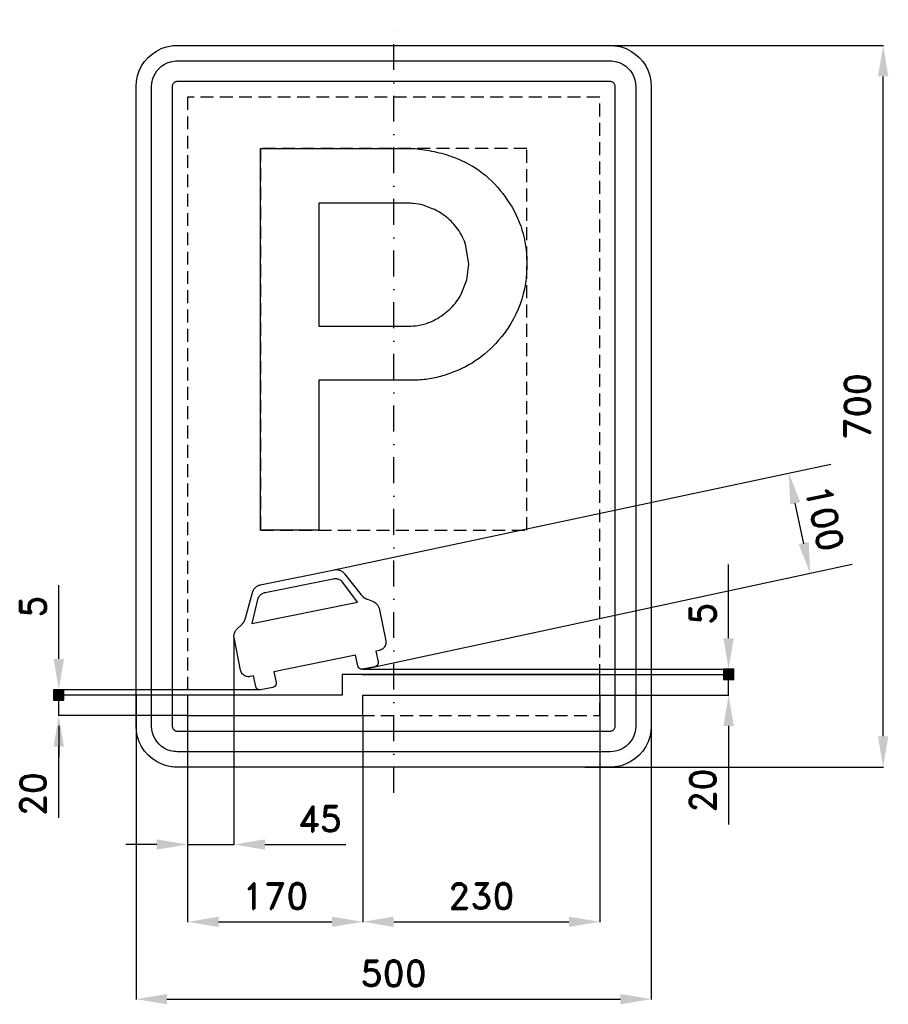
# Model space of a CAD drawing. Header units: millimetres. Extents: x -363 to 480, y -580 to 375.
import ezdxf

# ---------------------------------------------------------------- set-up
doc = ezdxf.new("R2010")
doc.units = ezdxf.units.MM
doc.header["$LTSCALE"] = 5
doc.linetypes.add('ČERCHOVANÁX2', pattern=[2, 1, -0.5, 0, -0.5])
doc.linetypes.add('ČÁRKOVANÁX2', pattern=[1.5, 1, -0.5])
doc.layers.add('Kóty', color=2, linetype='Continuous')
doc.layers.add('Značka', color=7, linetype='Continuous')
doc.styles.get("Standard").update_dxf_attribs({"font": 'romand.shx', "height": 25})
doc.dimstyles.get("Standard").update_dxf_attribs({"dimtxt": 25, "dimasz": 30, "dimexe": 0.18, "dimexo": 0.0625, "dimgap": 12.5, "dimtad": 1, "dimdec": 0, "dimzin": 0, "dimdsep": 46, "dimtxsty": 'Standard', "dimcen": 0.09, "dimadec": 0, "dimazin": 0, "dimtfac": 1, "dimtdec": 0, "dimtofl": 0, "dimtmove": 0, "dimatfit": 3, "dimfxl": 1, "dimtolj": 1, "dimtzin": 0, "dimarcsym": 0})

# ---------------------------------------------------------------- blocks, each defined once
blk = doc.blocks.new('*D0')
at = {"layer": 'Defpoints', "color": 0, "transparency": 16777216}
for p in [(-250, -280), (250, -277.24), (250, -575)]:
    blk.add_point(p, dxfattribs=at)
at = {"layer": 'Kóty', "color": 0, "lineweight": -2, "transparency": 16777216}
for p, q in [((-250, -280.06), (-250, -575.18)), ((250, -277.3), (250, -575.18)), ((-220, -575), (220, -575))]:
    blk.add_line(p, q, dxfattribs=at)
at = {"layer": 'Kóty', "color": 0, "transparency": 16777216}
for points in [[(-220, -570), (-220, -580), (-250, -575)], [(220, -570), (220, -580), (250, -575)]]:
    blk.add_solid(points, dxfattribs=at)
at = {"layer": 'Kóty', "color": 0, "transparency": 16777216, "insert": (0, -550), "char_height": 25, "attachment_point": 5}
blk.add_mtext('\\A1;500', dxfattribs=at)
blk = doc.blocks.new('*D1')
at = {"layer": 'Defpoints', "color": 0, "transparency": 16777216}
for p in [(-199.96, -300.0625), (-29.96, -300), (-29.96, -500)]:
    blk.add_point(p, dxfattribs=at)
at = {"layer": 'Kóty', "color": 0, "lineweight": -2, "transparency": 16777216}
for p, q in [((-199.96, -300.125), (-199.96, -500.18)), ((-29.96, -300.0625), (-29.96, -500.18)), ((-169.96, -500), (-59.96, -500))]:
    blk.add_line(p, q, dxfattribs=at)
at = {"layer": 'Kóty', "color": 0, "transparency": 16777216}
for points in [[(-169.96, -495), (-169.96, -505), (-199.96, -500)], [(-59.96, -495), (-59.96, -505), (-29.96, -500)]]:
    blk.add_solid(points, dxfattribs=at)
at = {"layer": 'Kóty', "color": 0, "transparency": 16777216, "insert": (-114.96, -475), "char_height": 25, "attachment_point": 5}
blk.add_mtext('\\A1;170', dxfattribs=at)
blk = doc.blocks.new('*D2')
at = {"layer": 'Defpoints', "color": 0, "transparency": 16777216}
for p in [(200.04, -280), (-29.96, -300.0625), (200.04, -500)]:
    blk.add_point(p, dxfattribs=at)
at = {"layer": 'Kóty', "color": 0, "lineweight": -2, "transparency": 16777216}
for p, q in [((200.04, -280.0625), (200.04, -500.18)), ((-29.96, -300.125), (-29.96, -500.18)), ((0.04, -500), (170.04, -500))]:
    blk.add_line(p, q, dxfattribs=at)
at = {"layer": 'Kóty', "color": 0, "transparency": 16777216}
for points in [[(0.04, -495), (0.04, -505), (-29.96, -500)], [(170.04, -495), (170.04, -505), (200.04, -500)]]:
    blk.add_solid(points, dxfattribs=at)
at = {"layer": 'Kóty', "color": 0, "transparency": 16777216, "insert": (85.04, -475), "char_height": 25, "attachment_point": 5}
blk.add_mtext('\\A1;230', dxfattribs=at)
blk = doc.blocks.new('*D3')
at = {"layer": 'Defpoints', "color": 0, "transparency": 16777216}
for p in [(186.43, 350), (475, 350), (185.38, -350)]:
    blk.add_point(p, dxfattribs=at)
at = {"layer": 'Kóty', "color": 0, "lineweight": -2, "transparency": 16777216}
for p, q in [((186.5, 350), (475.18, 350)), ((475, -320), (475, 320)), ((185.44, -350), (475.18, -350))]:
    blk.add_line(p, q, dxfattribs=at)
at = {"layer": 'Kóty', "color": 0, "transparency": 16777216}
for points in [[(470, 320), (480, 320), (475, 350)], [(470, -320), (480, -320), (475, -350)]]:
    blk.add_solid(points, dxfattribs=at)
at = {"layer": 'Kóty', "color": 0, "transparency": 16777216, "insert": (450, 0), "char_height": 25, "attachment_point": 5, "rotation": 90}
blk.add_mtext('\\A1;700', dxfattribs=at)

msp = doc.modelspace()

# ---------------------------------------------------------------- hatches: boundary and pattern name
at = {"layer": 'Kóty'}
h = msp.add_hatch(color=256, dxfattribs=at)
h.dxf.hatch_style = 1
h.paths.add_polyline_path([(320.18, -265), (330.18, -265), (330.18, -255), (320.18, -255)])
h = msp.add_hatch(color=256, dxfattribs=at)
h.dxf.hatch_style = 1
h.paths.add_polyline_path([(-330, -285), (-320, -285), (-320, -275), (-330, -275)])

# ---------------------------------------------------------------- linework, layer by layer
for p, q in [((-59.31, -158.86), (424.15, -56.09)), ((398.02, -133.22), (389.7, -94.09)), ((-24.56, -253.86), (444.97, -153.17)), ((325, -224.99), (325, -153.33)), ((-325, -245), (-325, -173.33)), ((-154.97, -224.36), (-154.97, -425.18)), ((-30.11, -254.99), (325.18, -254.99)), ((-30.44, -260), (325.18, -260)), ((200.06, -260), (325.18, -260)), ((-129.76, -275), (-325.18, -275)), ((-200.03, -280), (-325.18, -280)), ((-200.06, -280), (-325.18, -280)), ((-130.21, -280), (-325.18, -280)), ((200.06, -280), (325.18, -280)), ((-200.03, -300), (-325.18, -300)), ((-199.96, -300.06), (-199.96, -425.18)), ((-325, -310), (-325, -340)), ((-325, -310), (-325, -340)), ((325, -310), (325, -405.48)), ((-325, -399.16), (-325, -330)), ((-229.96, -425), (-259.96, -425)), ((-124.97, -425), (-46.34, -425))]:
    msp.add_line(p, q, dxfattribs=at)
for points in [[(320.18, -265), (330.18, -265), (330.18, -255), (320.18, -255)], [(-330, -285), (-320, -285), (-320, -275), (-330, -275)]]:
    msp.add_lwpolyline(points, close=True, dxfattribs=at)
for points in [[(320.18, -255), (330.18, -265)], [(330.18, -255), (320.18, -265)], [(325, -280), (325, -254.99)], [(-330, -275), (-320, -285)], [(-320, -275), (-330, -285)], [(-325, -300), (-325, -275)], [(-199.96, -425), (-154.97, -425)]]:
    msp.add_lwpolyline(points, dxfattribs=at)
for points in [[(394.59, -93.05), (384.81, -95.13), (383.47, -64.75)], [(402.78, -131.54), (392.99, -133.62), (404.12, -161.93)], [(320, -224.99), (330, -224.99), (325, -254.99)], [(-330, -245), (-320, -245), (-325, -275)], [(320, -310), (330, -310), (325, -280)], [(-330, -330), (-320, -330), (-325, -300)], [(-229.96, -420), (-229.96, -430), (-199.96, -425)], [(-124.97, -420), (-124.97, -430), (-154.97, -425)]]:
    msp.add_solid(points, dxfattribs=at)
at = {"layer": 'Značka', "color": 6, "linetype": 'ČERCHOVANÁX2', "ltscale": 5}
msp.add_lwpolyline([(0, -375), (0, 375)], dxfattribs=at)
at = {"layer": 'Značka', "color": 5}
for points in [[(-210, -350), (-210.2, -350), (-210.3, -350, -0.032172), (-215.5, -349.64), (-220.6, -348.58), (-225.5, -346.92), (-230.1, -344.59), (-234.4, -341.71), (-238.3, -338.28), (-241.7, -334.4), (-244.6, -330.09), (-246.9, -325.46), (-248.6, -320.55), (-249.7, -315.48), (-250, -310.31), (-250, -310.16), (-250, -310), (-250, 310), (-250, 310.16), (-250, 310.31), (-249.6, 315.48), (-248.6, 320.56), (-246.9, 325.46), (-244.6, 330.09), (-241.7, 334.4), (-238.3, 338.28), (-234.4, 341.72), (-230.1, 344.59), (-225.5, 346.91), (-220.6, 348.58), (-215.5, 349.65, -0.036731), (-210.3, 350), (-210.2, 350), (-210, 350), (210, 350), (210.2, 350), (210.3, 350, -0.032172), (215.5, 349.64), (220.6, 348.58), (225.5, 346.92), (230.1, 344.59), (234.4, 341.71), (238.3, 338.28), (241.7, 334.4), (244.6, 330.09), (246.9, 325.46), (248.6, 320.56), (249.7, 315.48), (250, 310.31), (250, 310.16), (250, 310), (250, -310), (250, -310.16), (250, -310.31), (249.6, -315.48), (248.6, -320.55), (246.9, -325.46), (244.6, -330.09), (241.7, -334.4), (238.3, -338.28), (234.4, -341.72), (230.1, -344.59), (225.5, -346.91), (220.6, -348.58), (215.5, -349.65, -0.036734), (210.3, -350), (210.2, -350), (210, -350), (-210, -350)], [(-210, -335), (-210.1, -335), (-210.2, -335, -0.03216), (-213.4, -334.77), (-216.6, -334.11), (-219.7, -333.08), (-222.6, -331.62), (-225.3, -329.82), (-227.7, -327.68), (-229.8, -325.25), (-231.6, -322.56), (-233.1, -319.66), (-234.1, -316.6), (-234.8, -313.42), (-235, -310.2), (-235, -310.1), (-235, -310), (-235, 310), (-235, 310.1), (-235, 310.2), (-234.8, 313.42), (-234.1, 316.6), (-233.1, 319.67), (-231.6, 322.56), (-229.8, 325.25), (-227.7, 327.68), (-225.3, 329.82), (-222.6, 331.62), (-219.7, 333.07), (-216.6, 334.11), (-213.4, 334.78, -0.036729), (-210.2, 335), (-210.1, 335), (-210, 335), (210, 335), (210.1, 335), (210.2, 335, -0.032179), (213.4, 334.77), (216.6, 334.11), (219.7, 333.08), (222.6, 331.62), (225.3, 329.82), (227.7, 327.68), (229.8, 325.25), (231.6, 322.56), (233.1, 319.66), (234.1, 316.6), (234.8, 313.42), (235, 310.2), (235, 310.1), (235, 310), (235, -310), (235, -310.1), (235, -310.2), (234.8, -313.42), (234.1, -316.6), (233.1, -319.66), (231.6, -322.56), (229.8, -325.25), (227.7, -327.68), (225.3, -329.82), (222.6, -331.62), (219.7, -333.07), (216.6, -334.11), (213.4, -334.78), (210.2, -335), (210.1, -335), (210, -335), (-210, -335)], [(-129.2, -119.96), (-129.2, 250.04), (20.5, 250.04), (22.7, 249.75), (24.9, 249.46, -0.025352), (43.9, 246.01, -0.042933), (62.2, 240.02, -0.079585), (89.4, 223.72, -0.076468), (110.5, 199.74, -0.076859), (124.5, 171.21, -0.075733), (129.2, 139.77, -0.094034), (122.6, 99.09, -0.098373), (101.5, 63.84, -0.073282), (79.2, 43.99, -0.067707), (52.4, 31.12, -0.034206), (38.4, 27.28, -0.037868), (24.1, 25.49), (21.7, 25.38), (19.3, 25.3), (-72.5, 25.3), (-72.5, -119.96), (-129.2, -119.96)], [(-72.5, 196.89), (-72.5, 77.87), (15.1, 77.87), (16.8, 77.88), (18.6, 77.91, 0.067133), (30.9, 80.1, 0.057706), (42.4, 85.31, 0.071726), (55.7, 95.4, 0.074531), (65.5, 108.78), (71.1, 122.78), (72.8, 137.84), (70.1, 155.79, 0.083736), (62.1, 171.92, 0.073336), (51.3, 183.45, 0.066067), (37.8, 191.65), (28.7, 195.04, 0.049248), (19.2, 196.7), (17.7, 196.81), (16.3, 196.89), (-72.5, 196.89)], [(-57.31, -158.45), (-56.46, -158.41), (-55.61, -158.39), (-54.87, -158.42), (-54.14, -158.51), (-53.33, -158.68), (-52.55, -158.93), (-51.74, -159.24), (-50.97, -159.63), (-50.3, -160.01), (-49.67, -160.46), (-49.05, -160.97), (-48.49, -161.53), (-48.08, -161.99), (-47.68, -162.46), (-31.71, -182.99), (-29.77, -184.88), (-29.47, -185.09), (-29.17, -185.3), (-28.82, -185.53), (-28.47, -185.76), (-28.13, -185.95), (-27.8, -186.13), (-27.48, -186.3), (-27.15, -186.47), (-26.87, -186.6), (-26.59, -186.72), (-26.08, -186.93), (-25.55, -187.13), (-20.72, -189.02), (-20, -189.31), (-19.3, -189.63), (-18.53, -190.03), (-17.81, -190.51), (-17.2, -191), (-16.62, -191.54), (-16.11, -192.09), (-15.64, -192.67), (-15.27, -193.19), (-14.95, -193.73), (-14.6, -194.44), (-14.3, -195.18), (-14.18, -195.52), (-14.05, -195.86), (-7.67, -227.43), (-7.6, -228.39), (-7.58, -229.36), (-7.67, -230.43), (-7.91, -231.47), (-8.28, -232.38), (-8.76, -233.23), (-9.31, -233.98), (-9.92, -234.66), (-10.51, -235.19), (-11.14, -235.65), (-12.02, -236.13), (-12.97, -236.5), (-13.4, -236.64), (-13.84, -236.78), (-17.18, -237.45), (-15.08, -247.84), (-15.02, -248.6), (-15.04, -249.35), (-15.36, -250.41), (-15.99, -251.31), (-16.99, -252.04), (-18.16, -252.56), (-30.18, -254.99), (-31.21, -254.99), (-32.22, -254.83), (-33.19, -254.37), (-33.97, -253.63), (-34.48, -252.77), (-34.84, -251.83), (-36.94, -241.45), (-116.16, -257.46), (-114.06, -267.84), (-114.01, -268.59), (-114.04, -269.34), (-114.39, -270.43), (-115.04, -271.35), (-116.01, -272.06), (-117.14, -272.57), (-129.15, -275), (-130.23, -275, -0.063648), (-131.29, -274.83), (-132.23, -274.36), (-132.99, -273.63), (-133.48, -272.77), (-133.82, -271.84), (-135.92, -261.45), (-139.26, -262.13), (-139.82, -262.18), (-140.39, -262.22), (-141.32, -262.23), (-142.26, -262.12), (-142.99, -261.95), (-143.7, -261.7), (-144.58, -261.28), (-145.4, -260.77), (-146.21, -260.13), (-146.91, -259.39), (-147.54, -258.49), (-148.01, -257.5), (-148.32, -256.71), (-148.57, -255.9), (-154.95, -224.34), (-154.98, -223.9), (-155, -223.46), (-155, -222.71), (-154.95, -221.96), (-154.86, -221.37), (-154.73, -220.78), (-154.52, -220.03), (-154.25, -219.29), (-153.9, -218.53), (-153.49, -217.81), (-152.99, -217.09), (-152.41, -216.41), (-151.95, -215.93), (-151.47, -215.45), (-147.76, -211.82), (-147.34, -211.43), (-146.93, -211.02), (-146.74, -210.81), (-146.54, -210.59), (-146.29, -210.3), (-146.04, -210.01), (-145.8, -209.69), (-145.56, -209.37), (-145.31, -209.02), (-145.08, -208.66), (-144.91, -208.39), (-144.74, -208.12), (-143.68, -205.62), (-136.94, -180.5), (-136.8, -180.04), (-136.63, -179.58), (-136.34, -178.81), (-135.99, -178.07), (-135.65, -177.5), (-135.28, -176.96), (-134.73, -176.28), (-134.14, -175.65), (-133.47, -175.04), (-132.73, -174.49), (-131.9, -174), (-131.02, -173.59), (-130.33, -173.32), (-129.62, -173.07), (-57.31, -158.45)], [(-35.25, -189.99), (-50.23, -169.68), (-50.63, -169.39), (-51.01, -169.09), (-51.71, -168.62), (-52.45, -168.22), (-53.08, -167.95), (-53.74, -167.73), (-54.44, -167.55), (-55.16, -167.42), (-55.81, -167.34), (-56.45, -167.32), (-57.13, -167.35), (-57.8, -167.43), (-58.3, -167.52), (-58.81, -167.62), (-124.68, -180.94), (-125.26, -181.06, 0.011134), (-125.83, -181.19), (-126.47, -181.38), (-127.07, -181.62), (-127.64, -181.89), (-128.19, -182.2), (-128.76, -182.58), (-129.31, -183), (-129.86, -183.48), (-130.36, -184.01), (-130.9, -184.72), (-131.38, -185.47), (-131.58, -185.81), (-131.78, -186.16), (-137.7, -210.69), (-35.25, -189.99)]]:
    msp.add_lwpolyline(points, format="xyb", dxfattribs=at)
for points in [[(-210, -315), (210, -315), (210, -315), (210, -315), (210.7, -314.96), (211.3, -314.82), (211.9, -314.62), (212.5, -314.32), (213.1, -313.96), (213.5, -313.54), (214, -313.05), (214.3, -312.51), (214.6, -311.93), (214.8, -311.32), (215, -310.69), (215, -310.04), (215, -310.02), (215, -310), (215, 310), (215, 310.02), (215, 310.04), (215, 310.69), (214.8, 311.32), (214.6, 311.93), (214.3, 312.51), (214, 313.05), (213.5, 313.54), (213.1, 313.97), (212.5, 314.32), (211.9, 314.61), (211.3, 314.82), (210.7, 314.96), (210, 315), (210, 315), (210, 315), (-210, 315), (-210, 315), (-210, 315), (-210.7, 314.96), (-211.3, 314.82), (-211.9, 314.62), (-212.5, 314.32), (-213.1, 313.96), (-213.5, 313.54), (-214, 313.05), (-214.3, 312.51), (-214.6, 311.93), (-214.8, 311.32), (-215, 310.69), (-215, 310.04), (-215, 310.02), (-215, 310), (-215, -310), (-215, -310.02), (-215, -310.04), (-215, -310.69), (-214.8, -311.32), (-214.6, -311.93), (-214.3, -312.51), (-214, -313.05), (-213.5, -313.54), (-213.1, -313.97), (-212.5, -314.32), (-211.9, -314.61), (-211.3, -314.82), (-210.7, -314.96), (-210, -315), (-210, -315), (-210, -315)], [(-200, -280), (-200, -300), (-30, -300), (-30, -280), (200, -280), (200, -260), (-50, -260), (-50, -280), (-200, -280)]]:
    msp.add_lwpolyline(points, dxfattribs=at)
at = {"layer": 'Značka', "color": 6, "linetype": 'ČÁRKOVANÁX2', "ltscale": 2.5}
for points in [[(-200, -300), (200, -300), (200, 300), (-200, 300)], [(-129.2, -119.96), (129.18, -119.96), (129.18, 250.04), (-129.2, 250.04)]]:
    msp.add_lwpolyline(points, close=True, dxfattribs=at)

# ---------------------------------------------------------------- texts
at = {"layer": 'Kóty', "char_height": 25, "attachment_point": 5}
for s, insert, rotation in [('\\A1;100', (418.32, -108.46), 282.0006), ('\\A1;5', (-350, -194.17), 90), ('\\A1;5', (300, -201.06), 90), ('\\A1;20', (-350, -376.14), 90), ('\\A1;20', (300, -372.74), 90)]:
    msp.add_mtext(s, dxfattribs=dict(at, insert=insert, rotation=rotation))
at = {"layer": 'Kóty', "insert": (-71.7, -400), "char_height": 25, "attachment_point": 5}
msp.add_mtext('\\A1;45', dxfattribs=at)

# ---------------------------------------------------------------- dimensions: what is measured, and where the dimension line sits
at = {"layer": 'Kóty'}
dim = msp.add_linear_dim(base=(475, 350), p1=(185.38, -350), p2=(186.43, 350), angle=90, dimstyle='Standard', dxfattribs=at)
dim.commit()
dim.dimension.update_dxf_attribs({"geometry": '*D3', "text_midpoint": (450, 0)})
for base, p1, p2, picture, middle in [((250, -575), (-250, -280), (250, -277.24), '*D0', (0, -550)), ((200.04, -500), (-29.96, -300.06), (200.04, -280), '*D2', (85.04, -475)), ((-29.96, -500), (-199.96, -300.06), (-29.96, -300), '*D1', (-114.96, -475))]:
    dim = msp.add_linear_dim(base=base, p1=p1, p2=p2, dimstyle='Standard', dxfattribs=at)
    dim.commit()
    dim.dimension.update_dxf_attribs({"geometry": picture, "text_midpoint": middle})

doc.saveas('drawing.dxf')
